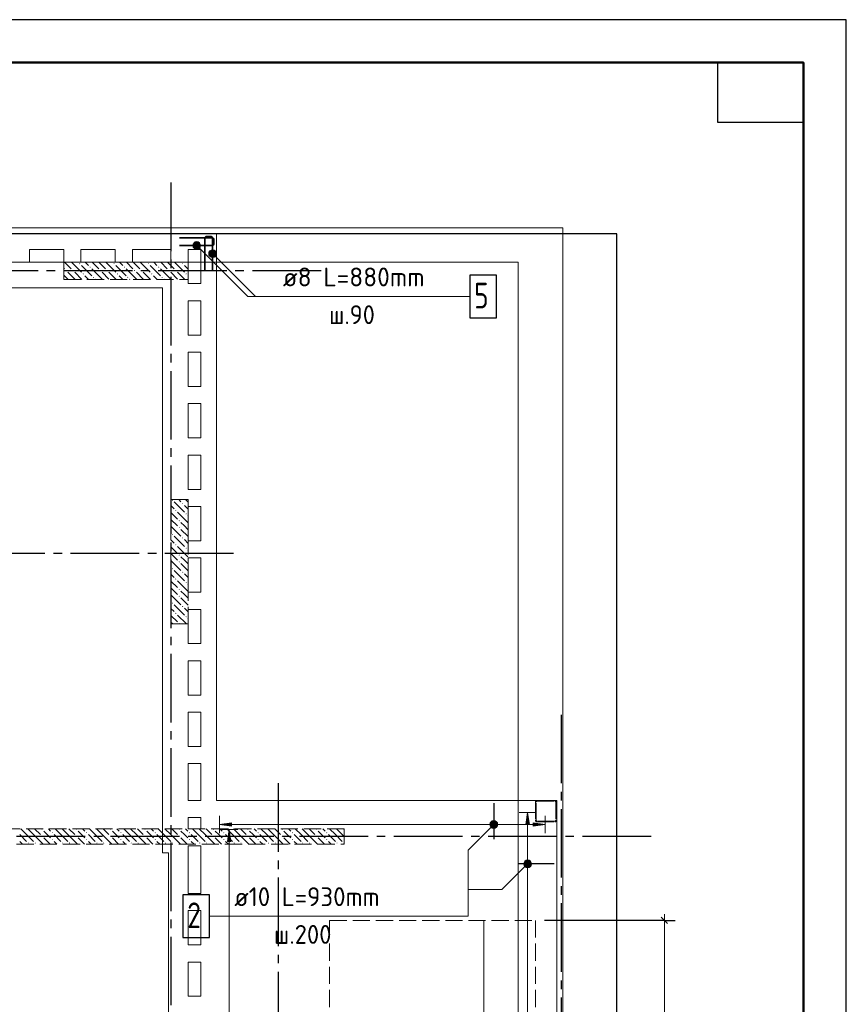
# Model space of a CAD drawing. Header units: millimetres. Extents: x 0 to 32559, y 0 to 42000.
# Tile 13 of 13: x 20060 to 29700, y 30511 to 42000. Entities that reach past the tile are written whole.
import ezdxf

# ---------------------------------------------------------------- set-up
doc = ezdxf.new("R2010")
doc.units = ezdxf.units.MM
doc.linetypes.add('______2', pattern=[270, 200, -70])
doc.linetypes.add('______5', pattern=[1100, 800, -100, 100, -100])
for name, color, linetype, lineweight in [('Standard', 7, 'Continuous', 25), ('ДОП Низ по Х', 7, 'Continuous', 25), ('ЖБ Пилон', 180, 'Continuous', 25), ('Обрамление П-обр. равн.', 7, 'Continuous', 25), ('Оси', 40, '______5', 18), ('Позиционная метка линия выноска', 7, 'Continuous', 13), ('Позиционная метка номер позиции', 7, 'Continuous', 13), ('Примечания', 7, 'Continuous', 25)]:
    doc.layers.add(name, color=color, linetype=linetype, lineweight=lineweight)
doc.layers.add('ЖБ Перекрытие верхний уровень', color=7, linetype='Continuous', lineweight=25, true_color=0xe0e0ff)
doc.layers.add('ЖБ Стена верхний уровень', color=7, linetype='Continuous', lineweight=25, true_color=0x006e00)
doc.styles.add('ISOCPEUR', font='txt')

msp = doc.modelspace()

# ---------------------------------------------------------------- hatches: boundary and pattern name
at = {"layer": 'ЖБ Пилон', "linetype": 'Continuous', "lineweight": 18, "transparency": 33554687}
for points in [[(20594, 39073), (20601, 39080), (20607, 39073), (20601, 39067)], [(20674, 39073), (20681, 39080), (20687, 39073), (20681, 39067)], [(20754, 39153), (20761, 39160), (20767, 39153), (20761, 39147)], [(20874, 39113), (20881, 39120), (20887, 39113), (20881, 39107)], [(20994, 39073), (21001, 39080), (21007, 39073), (21001, 39067)], [(21074, 39073), (21081, 39080), (21087, 39073), (21081, 39067)], [(21154, 39153), (21161, 39160), (21167, 39153), (21161, 39147)], [(21274, 39113), (21281, 39120), (21287, 39113), (21281, 39107)], [(21394, 39073), (21401, 39080), (21407, 39073), (21401, 39067)], [(21474, 39073), (21481, 39080), (21487, 39073), (21481, 39067)], [(21554, 39153), (21561, 39160), (21567, 39153), (21561, 39147)], [(21674, 39113), (21681, 39120), (21687, 39113), (21681, 39107)], [(21794, 39073), (21801, 39080), (21807, 39073), (21801, 39067)], [(21874, 39073), (21881, 39080), (21887, 39073), (21881, 39067)], [(21954, 39153), (21961, 39160), (21967, 39153), (21961, 39147)], [(20794, 39033), (20801, 39040), (20807, 39033), (20801, 39027)], [(20914, 38993), (20921, 39000), (20927, 38993), (20921, 38987)], [(21194, 39033), (21201, 39040), (21207, 39033), (21201, 39027)], [(21314, 38993), (21321, 39000), (21327, 38993), (21321, 38987)], [(21594, 39033), (21601, 39040), (21607, 39033), (21601, 39027)], [(21714, 38993), (21721, 39000), (21727, 38993), (21721, 38987)], [(21994, 39033), (22001, 39040), (22007, 39033), (22001, 39027)], [(21834, 36393), (21841, 36400), (21847, 36393), (21841, 36387)], [(21954, 36353), (21961, 36360), (21967, 36353), (21961, 36347)], [(21874, 36273), (21881, 36280), (21887, 36273), (21881, 36267)], [(21994, 36233), (22001, 36240), (22007, 36233), (22001, 36227)], [(21914, 36153), (21921, 36160), (21927, 36153), (21921, 36147)], [(21914, 36073), (21921, 36080), (21927, 36073), (21921, 36067)], [(21834, 35993), (21841, 36000), (21847, 35993), (21841, 35987)], [(21954, 35953), (21961, 35960), (21967, 35953), (21961, 35947)], [(21874, 35873), (21881, 35880), (21887, 35873), (21881, 35867)], [(21914, 35753), (21921, 35760), (21927, 35753), (21921, 35747)], [(21994, 35833), (22001, 35840), (22007, 35833), (22001, 35827)], [(21914, 35673), (21921, 35680), (21927, 35673), (21921, 35667)], [(21834, 35593), (21841, 35600), (21847, 35593), (21841, 35587)], [(21954, 35553), (21961, 35560), (21967, 35553), (21961, 35547)], [(21874, 35473), (21881, 35480), (21887, 35473), (21881, 35467)], [(21994, 35433), (22001, 35440), (22007, 35433), (22001, 35427)], [(21914, 35353), (21921, 35360), (21927, 35353), (21921, 35347)], [(21914, 35273), (21921, 35280), (21927, 35273), (21921, 35267)], [(21834, 35193), (21841, 35200), (21847, 35193), (21841, 35187)], [(21954, 35153), (21961, 35160), (21967, 35153), (21961, 35147)], [(21874, 35073), (21881, 35080), (21887, 35073), (21881, 35067)], [(21914, 34953), (21921, 34960), (21927, 34953), (21924, 34950), (21918, 34950)], [(21994, 35033), (22001, 35040), (22007, 35033), (22001, 35027)]]:
    msp.add_hatch(color=7, dxfattribs=at).paths.add_polyline_path(points, flags=16)
at = {"layer": 'ЖБ Стена верхний уровень', "linetype": 'Continuous', "lineweight": 18, "transparency": 33554687}
for points in [[(26314, 32873), (26321, 32880), (26322, 32879), (26323, 32877), (26324, 32873), (26324, 32870), (26324, 32870), (26321, 32867)], [(26074, 32713), (26081, 32720), (26084, 32717), (26084, 32710), (26081, 32707)], [(20314, 32553), (20321, 32560), (20327, 32553), (20321, 32547)], [(20434, 32513), (20441, 32520), (20447, 32513), (20441, 32507)], [(20714, 32553), (20721, 32560), (20727, 32553), (20721, 32547)], [(20834, 32513), (20841, 32520), (20847, 32513), (20841, 32507)], [(21114, 32553), (21121, 32560), (21127, 32553), (21121, 32547)], [(21234, 32513), (21241, 32520), (21247, 32513), (21241, 32507)], [(21514, 32553), (21521, 32560), (21527, 32553), (21521, 32547)], [(21634, 32513), (21641, 32520), (21647, 32513), (21641, 32507)], [(21914, 32553), (21921, 32560), (21927, 32553), (21921, 32547)], [(22034, 32513), (22041, 32520), (22047, 32513), (22041, 32507)], [(22314, 32553), (22321, 32560), (22327, 32553), (22321, 32547)], [(22434, 32513), (22441, 32520), (22447, 32513), (22441, 32507)], [(22714, 32553), (22721, 32560), (22727, 32553), (22721, 32547)], [(22834, 32513), (22841, 32520), (22847, 32513), (22841, 32507)], [(23114, 32553), (23121, 32560), (23127, 32553), (23121, 32547)], [(23234, 32513), (23241, 32520), (23247, 32513), (23241, 32507)], [(23514, 32553), (23521, 32560), (23527, 32553), (23521, 32547)], [(23634, 32513), (23641, 32520), (23647, 32513), (23641, 32507)], [(20154, 32393), (20161, 32400), (20167, 32393), (20161, 32387)], [(20234, 32393), (20241, 32400), (20247, 32393), (20241, 32387)], [(20314, 32473), (20321, 32480), (20327, 32473), (20321, 32467)], [(20434, 32433), (20441, 32440), (20447, 32433), (20441, 32427)], [(20554, 32393), (20561, 32400), (20567, 32393), (20561, 32387)], [(20634, 32393), (20641, 32400), (20647, 32393), (20641, 32387)], [(20714, 32473), (20721, 32480), (20727, 32473), (20721, 32467)], [(20834, 32433), (20841, 32440), (20847, 32433), (20841, 32427)], [(20954, 32393), (20961, 32400), (20967, 32393), (20961, 32387)], [(21034, 32393), (21041, 32400), (21047, 32393), (21041, 32387)], [(21114, 32473), (21121, 32480), (21127, 32473), (21121, 32467)], [(21234, 32433), (21241, 32440), (21247, 32433), (21241, 32427)], [(21354, 32393), (21361, 32400), (21367, 32393), (21361, 32387)], [(21434, 32393), (21441, 32400), (21447, 32393), (21441, 32387)], [(21514, 32473), (21521, 32480), (21527, 32473), (21521, 32467)], [(21634, 32433), (21641, 32440), (21647, 32433), (21641, 32427)], [(21754, 32393), (21761, 32400), (21767, 32393), (21761, 32387)], [(21834, 32393), (21841, 32400), (21847, 32393), (21841, 32387)], [(21914, 32473), (21921, 32480), (21927, 32473), (21921, 32467)], [(22034, 32433), (22041, 32440), (22047, 32433), (22041, 32427)], [(22154, 32393), (22161, 32400), (22167, 32393), (22161, 32387)], [(22234, 32393), (22241, 32400), (22247, 32393), (22241, 32387)], [(22314, 32473), (22321, 32480), (22327, 32473), (22321, 32467)], [(22434, 32433), (22441, 32440), (22447, 32433), (22441, 32427)], [(22554, 32393), (22561, 32400), (22567, 32393), (22561, 32387)], [(22634, 32393), (22641, 32400), (22647, 32393), (22641, 32387)], [(22714, 32473), (22721, 32480), (22727, 32473), (22721, 32467)], [(22834, 32433), (22841, 32440), (22847, 32433), (22841, 32427)], [(22954, 32393), (22961, 32400), (22967, 32393), (22961, 32387)], [(23034, 32393), (23041, 32400), (23047, 32393), (23041, 32387)], [(23114, 32473), (23121, 32480), (23127, 32473), (23121, 32467)], [(23234, 32433), (23241, 32440), (23247, 32433), (23241, 32427)], [(23354, 32393), (23361, 32400), (23367, 32393), (23361, 32387)], [(23434, 32393), (23441, 32400), (23447, 32393), (23441, 32387)], [(23514, 32473), (23521, 32480), (23527, 32473), (23521, 32467)], [(23634, 32433), (23641, 32440), (23647, 32433), (23641, 32427)], [(23754, 32393), (23761, 32400), (23767, 32393), (23761, 32387)], [(23834, 32393), (23841, 32400), (23844, 32397), (23844, 32390), (23841, 32387)]]:
    msp.add_hatch(color=7, dxfattribs=at).paths.add_polyline_path(points, flags=16)
at = {"layer": 'Обрамление П-обр. равн.', "linetype": 'Continuous', "lineweight": 13, "transparency": 33554687}
for points in [[(26004, 32610), (25984, 32750), (25964, 32610)], [(25557, 32591), (25557, 32629), (25552, 32610)], [(25557, 32629), (25570, 32578), (25570, 32642)], [(25557, 32629), (25557, 32591), (25570, 32578)], [(25570, 32642), (25589, 32572), (25589, 32648)], [(25570, 32642), (25570, 32578), (25589, 32572)], [(25589, 32648), (25589, 32572), (25608, 32578)], [(25589, 32648), (25608, 32578), (25608, 32642)], [(25608, 32642), (25608, 32578), (25621, 32591)], [(25608, 32642), (25621, 32591), (25621, 32629)], [(25621, 32629), (25621, 32591), (25626, 32610)], [(26049, 32590), (26189, 32610), (26049, 32630)], [(22524, 32410), (22504, 32550), (22484, 32410)], [(25939, 32150), (26029, 32150), (26023, 32172)], [(25939, 32150), (26023, 32172), (25945, 32172)], [(25945, 32172), (26023, 32172), (26006, 32189)], [(25945, 32172), (26006, 32189), (25961, 32189)], [(25961, 32189), (26006, 32189), (25984, 32195)], [(25945, 32128), (26029, 32150), (25939, 32150)], [(25945, 32128), (26023, 32128), (26029, 32150)], [(25961, 32111), (26023, 32128), (25945, 32128)], [(25961, 32111), (26006, 32111), (26023, 32128)], [(26006, 32111), (25961, 32111), (25984, 32105)]]:
    msp.add_hatch(color=7, dxfattribs=at).paths.add_polyline_path(points)
msp.add_hatch(color=7, dxfattribs=at).paths.add_polyline_path([(22529, 32590), (22389, 32610), (22529, 32630)], flags=16)
at = {"layer": 'Позиционная метка номер позиции', "linetype": 'Continuous', "lineweight": 13, "transparency": 33554687}
for points in [[(22082, 39376), (22114, 39408), (22093, 39397)], [(22114, 39408), (22082, 39376), (22082, 39354)], [(22114, 39408), (22082, 39354), (22136, 39408)], [(22136, 39408), (22082, 39354), (22093, 39333)], [(22136, 39408), (22093, 39333), (22157, 39397)], [(22157, 39397), (22093, 39333), (22114, 39322)], [(22157, 39397), (22114, 39322), (22168, 39376)], [(22168, 39376), (22114, 39322), (22136, 39322)], [(22168, 39376), (22136, 39322), (22168, 39354)], [(22168, 39354), (22136, 39322), (22157, 39333)], [(22266, 39282), (22298, 39314), (22277, 39303)], [(22298, 39314), (22266, 39282), (22266, 39260)], [(22298, 39314), (22266, 39260), (22320, 39314)], [(22320, 39314), (22266, 39260), (22277, 39239)], [(22320, 39314), (22277, 39239), (22341, 39303)], [(22341, 39303), (22277, 39239), (22298, 39228)], [(22341, 39303), (22298, 39228), (22352, 39282)], [(22352, 39282), (22298, 39228), (22320, 39228)], [(22352, 39282), (22320, 39228), (22352, 39260)], [(22352, 39260), (22320, 39228), (22341, 39239)], [(25621, 32578), (25557, 32642), (25546, 32621)], [(25632, 32599), (25578, 32653), (25557, 32642)], [(25632, 32599), (25557, 32642), (25621, 32578)], [(25632, 32621), (25600, 32653), (25578, 32653)], [(25632, 32621), (25578, 32653), (25632, 32599)], [(25600, 32653), (25632, 32621), (25621, 32642)], [(25621, 32578), (25546, 32621), (25600, 32567)], [(25600, 32567), (25546, 32621), (25546, 32599)], [(25600, 32567), (25546, 32599), (25578, 32567)], [(25578, 32567), (25546, 32599), (25557, 32578)], [(26016, 32118), (25952, 32182), (25941, 32161)], [(26027, 32139), (25973, 32193), (25952, 32182)], [(26027, 32139), (25952, 32182), (26016, 32118)], [(26027, 32161), (25995, 32193), (25973, 32193)], [(26027, 32161), (25973, 32193), (26027, 32139)], [(25995, 32193), (26027, 32161), (26016, 32182)], [(26016, 32118), (25941, 32161), (25995, 32107)], [(25995, 32107), (25941, 32161), (25941, 32139)], [(25995, 32107), (25941, 32139), (25973, 32107)], [(25973, 32107), (25941, 32139), (25952, 32118)]]:
    msp.add_hatch(color=7, dxfattribs=at).paths.add_polyline_path(points)

# ---------------------------------------------------------------- linework, layer by layer
at = {"layer": 'Standard', "color": 251, "linetype": 'Continuous', "lineweight": -3, "true_color": 0x656565, "transparency": 33554687}
for q in [(26180, 31490), (27454, 31490), (27704, 31490)]:
    msp.add_line((27579, 31490), q, dxfattribs=at)
at = {"layer": 'Standard', "color": 7, "linetype": 'Continuous', "lineweight": 25, "transparency": 33554687}
msp.add_line((27541, 31528), (27616, 31453), dxfattribs=at)
at = {"layer": 'Standard', "color": 7, "linetype": 'Continuous', "lineweight": 13, "transparency": 33554687}
msp.add_line((27579, 31490), (27579, 31565), dxfattribs=at)
msp.add_lwpolyline([(0, 0), (29700, 0), (29700, 42000), (0, 42000), (0, 0)], close=True, dxfattribs=at)
for points in [[(29700, 42000), (0, 42000), (0, 0), (29700, 0), (29700, 42000)], [(29700, 42000), (0, 42000), (0, 0), (29700, 0), (29700, 42000)], [(7674, 17930), (25874, 17930), (25874, 39170), (7674, 39170), (7674, 17930)], [(27579, 31490), (27579, 29879), (27579, 29879), (27579, 29558), (27579, 29558), (27579, 28590)]]:
    msp.add_lwpolyline(points, dxfattribs=at)
at = {"layer": 'Standard', "color": 7, "linetype": 'Continuous', "lineweight": 25, "transparency": 33554687}
for points in [[(29700, 42000), (0, 42000), (0, 0), (29700, 0), (29700, 42000)], [(7394, 17930), (27024, 17930), (27024, 39500), (7394, 39500), (7394, 17930)]]:
    msp.add_lwpolyline(points, dxfattribs=at)
at = {"layer": 'Standard', "color": 7, "linetype": 'Continuous', "lineweight": 50, "transparency": 33554687}
msp.add_lwpolyline([(2000, 41500), (29200, 41500), (29200, 500), (2000, 500), (2000, 41500)], close=True, dxfattribs=at)
at = {"layer": 'Standard', "color": 7, "linetype": 'Continuous', "lineweight": 25, "transparency": 33554687}
msp.add_lwpolyline([(29200, 41500), (29200, 40800), (28200, 40800), (28200, 41500), (29200, 41500)], close=True, dxfattribs=at)
at = {"layer": 'Standard', "color": 254, "linetype": 'Continuous', "lineweight": 18, "true_color": 0xc4c4ff, "transparency": 33554687}
msp.add_lwpolyline([(7319, 17859), (26394, 17859), (26394, 39571), (7319, 39571), (7319, 17859)], dxfattribs=at)
at = {"layer": 'ДОП Низ по Х', "color": 7, "linetype": 'Continuous', "lineweight": 18, "transparency": 33554687}
msp.add_line((25474, 31485), (25474, 28595), dxfattribs=at)
at = {"layer": 'ЖБ Перекрытие верхний уровень', "color": 7, "linetype": 'Continuous', "lineweight": 18, "transparency": 33554687}
for p, q in [((22354, 39500), (7394, 39500)), ((22354, 32890), (22354, 39500)), ((20174, 39320), (20574, 39320)), ((20174, 39170), (20174, 39320)), ((20574, 39320), (20574, 39170)), ((20774, 39320), (21174, 39320)), ((20774, 39170), (20774, 39320)), ((21174, 39320), (21174, 39170)), ((21374, 39170), (21374, 39320)), ((21374, 39320), (21824, 39320)), ((21824, 39320), (21824, 39170)), ((22024, 38920), (22024, 39320)), ((22024, 39320), (22174, 39320)), ((22174, 39320), (22174, 38920)), ((20574, 39170), (20174, 39170)), ((21174, 39170), (20774, 39170)), ((21824, 39170), (21374, 39170)), ((22174, 38920), (22024, 38920)), ((22024, 38320), (22024, 38720)), ((22024, 38720), (22174, 38720)), ((22174, 38720), (22174, 38320)), ((22174, 38320), (22024, 38320)), ((22024, 38120), (22174, 38120)), ((22024, 37720), (22024, 38120)), ((22174, 38120), (22174, 37720)), ((22174, 37720), (22024, 37720)), ((22024, 37120), (22024, 37520)), ((22024, 37520), (22174, 37520)), ((22174, 37520), (22174, 37120)), ((22174, 37120), (22024, 37120)), ((22024, 36520), (22024, 36920)), ((22024, 36920), (22174, 36920)), ((22174, 36920), (22174, 36520)), ((22174, 36520), (22024, 36520)), ((22024, 35920), (22024, 36320)), ((22024, 36320), (22174, 36320)), ((22174, 36320), (22174, 35920)), ((22174, 35920), (22024, 35920)), ((22024, 35320), (22024, 35720)), ((22024, 35720), (22174, 35720)), ((22174, 35720), (22174, 35320)), ((22174, 35320), (22024, 35320)), ((22024, 34720), (22024, 35120)), ((22024, 35120), (22174, 35120)), ((22174, 35120), (22174, 34720)), ((22174, 34720), (22024, 34720)), ((22024, 34120), (22024, 34520)), ((22024, 34520), (22174, 34520)), ((22174, 34520), (22174, 34120)), ((22174, 34120), (22024, 34120)), ((22024, 33520), (22024, 33920)), ((22024, 33920), (22174, 33920)), ((22174, 33920), (22174, 33520)), ((22174, 33520), (22024, 33520)), ((22024, 33320), (22174, 33320)), ((22024, 32890), (22024, 33320)), ((22174, 33320), (22174, 32890)), ((22174, 32890), (22024, 32890)), ((26324, 32890), (22354, 32890)), ((26324, 24210), (26324, 32890)), ((22024, 32690), (22174, 32690)), ((22024, 32560), (22024, 32690)), ((22174, 32690), (22174, 32560)), ((22174, 32560), (22024, 32560)), ((22024, 32360), (22174, 32360)), ((22024, 31805), (22024, 32360)), ((22174, 32360), (22174, 31805)), ((22174, 31805), (22024, 31805)), ((22024, 31205), (22024, 31605)), ((22024, 31605), (22174, 31605)), ((22174, 31605), (22174, 31205)), ((22174, 31205), (22024, 31205)), ((22024, 30605), (22024, 31005)), ((22024, 31005), (22174, 31005)), ((22174, 31005), (22174, 30605)), ((22174, 30605), (22024, 30605))]:
    msp.add_line(p, q, dxfattribs=at)
at = {"layer": 'ЖБ Пилон', "color": 253, "linetype": '______2', "lineweight": 13, "true_color": 0xa0a0a0, "transparency": 33554687}
for p, q in [((22024, 39170), (20574, 39170)), ((20574, 39170), (20574, 38970)), ((22024, 38970), (22024, 39170)), ((20574, 38970), (22024, 38970)), ((22024, 36400), (21824, 36400)), ((21824, 36400), (21824, 34950)), ((22024, 34950), (22024, 36400)), ((21824, 34950), (22024, 34950))]:
    msp.add_line(p, q, dxfattribs=at)
at = {"layer": 'ЖБ Пилон', "color": 9, "linetype": 'Continuous', "lineweight": 18, "true_color": 0xc7c7c7, "transparency": 33554687}
for p, q in [((20574, 39100), (20581, 39093)), ((20621, 39133), (20584, 39170)), ((20661, 39093), (20621, 39133)), ((20664, 39170), (20781, 39053)), ((20781, 39133), (20901, 39013)), ((20824, 39170), (20861, 39133)), ((21021, 38973), (20901, 39093)), ((20904, 39170), (20981, 39093)), ((21021, 39133), (20984, 39170)), ((21061, 39093), (21021, 39133)), ((21064, 39170), (21181, 39053)), ((21181, 39133), (21301, 39013)), ((21224, 39170), (21261, 39133)), ((21421, 38973), (21301, 39093)), ((21304, 39170), (21381, 39093)), ((21421, 39133), (21384, 39170)), ((21461, 39093), (21421, 39133)), ((21464, 39170), (21581, 39053)), ((21581, 39133), (21701, 39013)), ((21624, 39170), (21661, 39133)), ((21821, 38973), (21701, 39093)), ((21704, 39170), (21781, 39093)), ((21821, 39133), (21784, 39170)), ((21861, 39093), (21821, 39133)), ((21864, 39170), (21981, 39053)), ((21981, 39133), (22024, 39090)), ((20621, 38973), (20574, 39020)), ((20621, 39053), (20701, 38973)), ((20621, 38973), (20624, 38970)), ((20701, 39053), (20784, 38970)), ((20864, 38970), (20821, 39013)), ((20941, 38973), (20944, 38970)), ((21021, 39053), (21101, 38973)), ((21021, 38973), (21024, 38970)), ((21101, 39053), (21184, 38970)), ((21264, 38970), (21221, 39013)), ((21341, 38973), (21344, 38970)), ((21421, 39053), (21501, 38973)), ((21421, 38973), (21424, 38970)), ((21501, 39053), (21584, 38970)), ((21664, 38970), (21621, 39013)), ((21741, 38973), (21744, 38970)), ((21821, 39053), (21901, 38973)), ((21821, 38973), (21824, 38970)), ((21901, 39053), (21984, 38970)), ((22024, 39010), (22021, 39013)), ((21861, 36293), (21824, 36330)), ((21861, 36373), (21981, 36253)), ((21914, 36400), (21941, 36373)), ((21981, 36333), (22024, 36290)), ((21994, 36400), (22024, 36370)), ((21824, 36250), (21901, 36173)), ((21901, 36253), (22021, 36133)), ((22024, 36210), (22021, 36213)), ((21824, 36170), (21901, 36093)), ((21824, 36090), (21941, 35973)), ((21981, 36093), (21941, 36133)), ((22021, 36053), (21981, 36093)), ((21861, 35973), (21981, 35853)), ((21941, 36053), (22024, 35970)), ((21861, 35893), (21824, 35930)), ((21824, 35850), (21901, 35773)), ((21901, 35853), (22021, 35733)), ((21981, 35933), (22024, 35890)), ((21824, 35770), (21901, 35693)), ((21981, 35693), (21941, 35733)), ((22024, 35810), (22021, 35813)), ((21824, 35690), (21941, 35573)), ((21941, 35653), (22024, 35570)), ((22021, 35653), (21981, 35693)), ((21861, 35493), (21824, 35530)), ((21861, 35573), (21981, 35453)), ((21981, 35533), (22024, 35490)), ((21824, 35450), (21901, 35373)), ((21901, 35453), (22021, 35333)), ((22024, 35410), (22021, 35413)), ((21824, 35370), (21901, 35293)), ((21824, 35290), (21941, 35173)), ((21981, 35293), (21941, 35333)), ((22021, 35253), (21981, 35293)), ((21861, 35173), (21981, 35053)), ((21941, 35253), (22024, 35170)), ((21861, 35093), (21824, 35130)), ((21824, 35050), (21901, 34973)), ((21901, 35053), (22004, 34950)), ((21981, 35133), (22024, 35090)), ((21824, 34970), (21844, 34950)), ((22024, 35010), (22021, 35013))]:
    msp.add_line(p, q, dxfattribs=at)
at = {"layer": 'ЖБ Стена верхний уровень', "color": 251, "linetype": '______2', "lineweight": 13, "true_color": 0x656565, "transparency": 33554687}
for p, q in [((26075, 32877), (26074, 32873)), ((26074, 32873), (26074, 32870)), ((26074, 32870), (26074, 32660)), ((26077, 32880), (26075, 32877)), ((26079, 32883), (26077, 32880)), ((26081, 32885), (26079, 32883)), ((26084, 32887), (26081, 32885)), ((26087, 32889), (26084, 32887)), ((26084, 32872), (26085, 32873)), ((26084, 32870), (26084, 32872)), ((26084, 32660), (26084, 32870)), ((26085, 32875), (26086, 32876)), ((26085, 32873), (26085, 32875)), ((26086, 32876), (26088, 32878)), ((26091, 32890), (26087, 32889)), ((26088, 32878), (26089, 32879)), ((26089, 32879), (26091, 32879)), ((26094, 32890), (26091, 32890)), ((26091, 32879), (26092, 32880)), ((26092, 32880), (26094, 32880)), ((26304, 32890), (26094, 32890)), ((26094, 32880), (26304, 32880)), ((26307, 32890), (26304, 32890)), ((26304, 32880), (26306, 32880)), ((26306, 32880), (26307, 32879)), ((26311, 32889), (26307, 32890)), ((26307, 32879), (26309, 32879)), ((26309, 32879), (26310, 32878)), ((26310, 32878), (26312, 32876)), ((26314, 32887), (26311, 32889)), ((26312, 32876), (26313, 32875)), ((26313, 32875), (26313, 32873)), ((26313, 32873), (26314, 32872)), ((26317, 32885), (26314, 32887)), ((26314, 32872), (26314, 32870)), ((26314, 32870), (26314, 32660)), ((26319, 32883), (26317, 32885)), ((26321, 32880), (26319, 32883)), ((26323, 32877), (26321, 32880)), ((26324, 32873), (26323, 32877)), ((26324, 32870), (26324, 32873)), ((26324, 32660), (26324, 32870)), ((26074, 32660), (26074, 32657)), ((26074, 32657), (26075, 32653)), ((26075, 32653), (26077, 32650)), ((26077, 32650), (26079, 32647)), ((26079, 32647), (26081, 32645)), ((26081, 32645), (26084, 32643)), ((26084, 32658), (26084, 32660)), ((26085, 32657), (26084, 32658)), ((26084, 32643), (26087, 32641)), ((26085, 32655), (26085, 32657)), ((26086, 32654), (26085, 32655)), ((26088, 32652), (26086, 32654)), ((26087, 32641), (26091, 32640)), ((26089, 32651), (26088, 32652)), ((26091, 32651), (26089, 32651)), ((26092, 32650), (26091, 32651)), ((26091, 32640), (26094, 32640)), ((26094, 32650), (26092, 32650)), ((26304, 32650), (26094, 32650)), ((26094, 32640), (26304, 32640)), ((26306, 32650), (26304, 32650)), ((26304, 32640), (26307, 32640)), ((26307, 32651), (26306, 32650)), ((26309, 32651), (26307, 32651)), ((26307, 32640), (26311, 32641)), ((26310, 32652), (26309, 32651)), ((26312, 32654), (26310, 32652)), ((26311, 32641), (26314, 32643)), ((26313, 32655), (26312, 32654)), ((26314, 32658), (26313, 32657)), ((26313, 32657), (26313, 32655)), ((26314, 32660), (26314, 32658)), ((26314, 32643), (26317, 32645)), ((26317, 32645), (26319, 32647)), ((26319, 32647), (26321, 32650)), ((26321, 32650), (26323, 32653)), ((26323, 32653), (26324, 32657)), ((26324, 32657), (26324, 32660)), ((23844, 32560), (16244, 32560)), ((23844, 32380), (23844, 32560)), ((16244, 32380), (23844, 32380))]:
    msp.add_line(p, q, dxfattribs=at)
at = {"layer": 'ЖБ Стена верхний уровень', "color": 9, "linetype": 'Continuous', "lineweight": 18, "true_color": 0xc7c7c7, "transparency": 33554687}
for p, q in [((26076, 32878), (26084, 32870)), ((26144, 32890), (26154, 32880)), ((26224, 32890), (26234, 32880)), ((26074, 32800), (26084, 32790)), ((26314, 32800), (26324, 32790)), ((26154, 32640), (26144, 32650)), ((26224, 32650), (26234, 32640)), ((26304, 32650), (26312, 32642)), ((26314, 32720), (26324, 32710)), ((20141, 32493), (20074, 32560)), ((20154, 32560), (20221, 32493)), ((20234, 32560), (20301, 32493)), ((20381, 32493), (20341, 32533)), ((20394, 32560), (20421, 32533)), ((20541, 32493), (20474, 32560)), ((20554, 32560), (20621, 32493)), ((20634, 32560), (20701, 32493)), ((20781, 32493), (20741, 32533)), ((20794, 32560), (20821, 32533)), ((20941, 32493), (20874, 32560)), ((20954, 32560), (21021, 32493)), ((21034, 32560), (21101, 32493)), ((21181, 32493), (21141, 32533)), ((21194, 32560), (21221, 32533)), ((21341, 32493), (21274, 32560)), ((21354, 32560), (21421, 32493)), ((21434, 32560), (21501, 32493)), ((21581, 32493), (21541, 32533)), ((21594, 32560), (21621, 32533)), ((21741, 32493), (21674, 32560)), ((21754, 32560), (21821, 32493)), ((21834, 32560), (21901, 32493)), ((21981, 32493), (21941, 32533)), ((21994, 32560), (22021, 32533)), ((22141, 32493), (22074, 32560)), ((22154, 32560), (22221, 32493)), ((22234, 32560), (22301, 32493)), ((22381, 32493), (22341, 32533)), ((22394, 32560), (22421, 32533)), ((22541, 32493), (22474, 32560)), ((22554, 32560), (22621, 32493)), ((22634, 32560), (22701, 32493)), ((22781, 32493), (22741, 32533)), ((22794, 32560), (22821, 32533)), ((22941, 32493), (22874, 32560)), ((22954, 32560), (23021, 32493)), ((23034, 32560), (23101, 32493)), ((23181, 32493), (23141, 32533)), ((23194, 32560), (23221, 32533)), ((23341, 32493), (23274, 32560)), ((23354, 32560), (23421, 32493)), ((23434, 32560), (23501, 32493)), ((23581, 32493), (23541, 32533)), ((23594, 32560), (23621, 32533)), ((23741, 32493), (23674, 32560)), ((23754, 32560), (23821, 32493)), ((23834, 32560), (23844, 32550)), ((20061, 32493), (20141, 32413)), ((20061, 32413), (20094, 32380)), ((20141, 32493), (20221, 32413)), ((20221, 32493), (20334, 32380)), ((20341, 32453), (20414, 32380)), ((20421, 32453), (20381, 32493)), ((20461, 32493), (20541, 32413)), ((20461, 32413), (20494, 32380)), ((20541, 32493), (20621, 32413)), ((20621, 32493), (20734, 32380)), ((20741, 32453), (20814, 32380)), ((20821, 32453), (20781, 32493)), ((20861, 32493), (20941, 32413)), ((20861, 32413), (20894, 32380)), ((20941, 32493), (21021, 32413)), ((21021, 32493), (21134, 32380)), ((21141, 32453), (21214, 32380)), ((21221, 32453), (21181, 32493)), ((21261, 32493), (21341, 32413)), ((21261, 32413), (21294, 32380)), ((21341, 32493), (21421, 32413)), ((21421, 32493), (21534, 32380)), ((21541, 32453), (21614, 32380)), ((21621, 32453), (21581, 32493)), ((21661, 32493), (21741, 32413)), ((21661, 32413), (21694, 32380)), ((21741, 32493), (21821, 32413)), ((21821, 32493), (21934, 32380)), ((21941, 32453), (22014, 32380)), ((22021, 32453), (21981, 32493)), ((22061, 32493), (22141, 32413)), ((22061, 32413), (22094, 32380)), ((22141, 32493), (22221, 32413)), ((22221, 32493), (22334, 32380)), ((22341, 32453), (22414, 32380)), ((22421, 32453), (22381, 32493)), ((22461, 32493), (22541, 32413)), ((22461, 32413), (22494, 32380)), ((22541, 32493), (22621, 32413)), ((22621, 32493), (22734, 32380)), ((22741, 32453), (22814, 32380)), ((22821, 32453), (22781, 32493)), ((22861, 32493), (22941, 32413)), ((22861, 32413), (22894, 32380)), ((22941, 32493), (23021, 32413)), ((23021, 32493), (23134, 32380)), ((23141, 32453), (23214, 32380)), ((23221, 32453), (23181, 32493)), ((23261, 32493), (23341, 32413)), ((23261, 32413), (23294, 32380)), ((23341, 32493), (23421, 32413)), ((23421, 32493), (23534, 32380)), ((23541, 32453), (23614, 32380)), ((23621, 32453), (23581, 32493)), ((23661, 32493), (23741, 32413)), ((23661, 32413), (23694, 32380)), ((23741, 32493), (23821, 32413)), ((23821, 32493), (23844, 32470))]:
    msp.add_line(p, q, dxfattribs=at)
at = {"layer": 'Обрамление П-обр. равн.', "color": 7, "linetype": 'Continuous', "lineweight": 25, "transparency": 33554687}
for p, q in [((25589, 32860), (25589, 32440)), ((26294, 32150), (25874, 32150))]:
    msp.add_line(p, q, dxfattribs=at)
at = {"layer": 'Обрамление П-обр. равн.', "color": 251, "linetype": 'Continuous', "lineweight": 13, "true_color": 0x494949, "transparency": 33554687}
for p, q in [((25984, 32750), (25884, 32750)), ((25984, 32750), (25964, 32610)), ((26004, 32610), (25984, 32750)), ((25984, 32750), (26084, 32750)), ((25984, 32750), (25984, 32750)), ((22389, 32610), (22389, 32710)), ((22389, 32610), (22529, 32630)), ((22529, 32630), (22529, 32590)), ((25589, 32648), (25589, 32648)), ((26189, 32610), (26049, 32630)), ((26049, 32630), (26049, 32590)), ((26189, 32610), (26189, 32710)), ((22529, 32590), (22389, 32610)), ((22389, 32610), (22389, 32510)), ((22389, 32610), (22389, 32610)), ((22504, 32550), (22404, 32550)), ((22504, 32550), (22484, 32410)), ((22524, 32410), (22504, 32550)), ((22504, 32550), (22604, 32550)), ((22504, 32550), (22504, 32550)), ((22529, 32610), (25559, 32610)), ((25589, 32572), (25589, 32572)), ((25619, 32610), (26049, 32610)), ((25964, 32610), (26004, 32610)), ((25984, 32180), (25984, 32610)), ((26049, 32590), (26189, 32610)), ((26189, 32610), (26189, 32510)), ((26189, 32610), (26189, 32610)), ((22484, 32410), (22524, 32410)), ((22504, 24980), (22504, 32410)), ((25939, 32150), (25939, 32150)), ((25984, 24490), (25984, 32120)), ((26029, 32150), (26029, 32150))]:
    msp.add_line(p, q, dxfattribs=at)
at = {"layer": 'Обрамление П-обр. равн.', "color": 7, "linetype": 'Continuous', "lineweight": 35, "transparency": 33554687}
for points in [[(21925, 39455), (22306, 39455), (22309, 39455), (22313, 39453), (22316, 39451), (22319, 39449), (22321, 39446), (22323, 39443), (22325, 39439), (22325, 39436), (22325, 39384), (22325, 39381), (22323, 39377), (22321, 39374), (22319, 39371), (22316, 39369), (22313, 39367), (22309, 39365), (22306, 39365), (21925, 39365)], [(22219, 39071), (22219, 39452), (22219, 39455), (22221, 39459), (22223, 39462), (22225, 39465), (22228, 39467), (22231, 39469), (22235, 39471), (22238, 39471), (22290, 39471), (22293, 39471), (22297, 39469), (22300, 39467), (22303, 39465), (22305, 39462), (22307, 39459), (22309, 39455), (22309, 39452), (22309, 39071)]]:
    msp.add_lwpolyline(points, dxfattribs=at)
at = {"layer": 'Обрамление П-обр. равн.', "color": 7, "linetype": 'Continuous', "lineweight": 25, "transparency": 33554687}
for points in [[(25309, 38521), (25619, 38521), (25619, 39021), (25309, 39021), (25309, 38521)], [(21964, 31290), (22274, 31290), (22274, 31790), (21964, 31790), (21964, 31290)]]:
    msp.add_lwpolyline(points, dxfattribs=at)
at = {"layer": 'Обрамление П-обр. равн.', "color": 251, "linetype": 'Continuous', "lineweight": 13, "true_color": 0x494949, "transparency": 33554687}
for centre, radius in [((25589, 32610), 37.5), ((25984, 32150), 45)]:
    msp.add_circle(centre, radius, dxfattribs=at)
at = {"layer": 'Оси', "color": 8, "linetype": '______5', "lineweight": -3, "transparency": 33554687}
for p, q in [((21824, 40100), (21824, 15930)), ((23574, 39070), (4600, 39070)), ((22554, 35770), (4600, 35770)), ((26374, 33890), (26374, 15930)), ((23074, 33090), (23074, 15930)), ((27424, 32470), (4600, 32470))]:
    msp.add_line(p, q, dxfattribs=at)
at = {"layer": 'Позиционная метка линия выноска', "color": 251, "linetype": 'Continuous', "lineweight": 13, "true_color": 0x494949, "transparency": 33554687}
msp.add_lwpolyline([(8974, 38870), (14464, 38870), (14464, 38510), (16084, 38510), (16084, 38870), (21724, 38870), (21724, 32280), (21794, 32280), (21794, 24820), (21724, 24820), (21724, 17980)], dxfattribs=at)
at = {"layer": 'Позиционная метка номер позиции', "color": 7, "linetype": 'Continuous', "lineweight": 13, "transparency": 33554687}
for p, q in [((22093, 39397), (22093, 39397)), ((22093, 39333), (22093, 39333)), ((22157, 39397), (22157, 39397)), ((22157, 39333), (22157, 39333)), ((22277, 39303), (22277, 39303)), ((22341, 39303), (22341, 39303)), ((22277, 39239), (22277, 39239)), ((22341, 39239), (22341, 39239)), ((25557, 32642), (25557, 32642)), ((25621, 32642), (25621, 32642)), ((25557, 32578), (25557, 32578)), ((25621, 32578), (25621, 32578)), ((25952, 32182), (25952, 32182)), ((26016, 32182), (26016, 32182)), ((25952, 32118), (25952, 32118)), ((26016, 32118), (26016, 32118))]:
    msp.add_line(p, q, dxfattribs=at)
for points in [[(22125, 39365), (22719, 38771), (25309, 38771)], [(22309, 39271), (22809, 38771), (25309, 38771)], [(25589, 32610), (25289, 32310), (25289, 31540), (22274, 31540)], [(25984, 32150), (25684, 31850), (25289, 31850), (25289, 31540), (22274, 31540)]]:
    msp.add_lwpolyline(points, dxfattribs=at)
for centre in [(22125, 39365), (22309, 39271), (25589, 32610), (25984, 32150)]:
    msp.add_circle(centre, 45, dxfattribs=at)
at = {"layer": 'Примечания', "color": 7, "linetype": '______2', "lineweight": 18, "transparency": 33554687}
for p, q in [((23674, 31490), (26074, 31490)), ((23674, 28590), (23674, 31490)), ((26074, 31490), (26074, 28590))]:
    msp.add_line(p, q, dxfattribs=at)

# ---------------------------------------------------------------- texts
at = {"layer": 'Обрамление П-обр. равн.', "color": 7, "linetype": 'Continuous', "lineweight": 13, "transparency": 33554687, "attachment_point": 7, "style": 'ISOCPEUR'}
for s, insert, char_height, width in [('\\W0.98;ø8 L=880mm ', (23129, 38888), 220, 1888.52), ('\\W0.78;5', (25359, 38631), 300, 326.42), ('\\W0.94;ш.90 ', (23668, 38448), 220, 807.15), ('\\W0.96;ø10 L=930mm ', (22562, 31657), 220, 1996.29), ('\\W0.78;2', (22014, 31400), 300, 326.41), ('\\W0.95;ш.200 ', (23024, 31217), 220, 962.12)]:
    msp.add_mtext(s, dxfattribs=dict(at, insert=insert, char_height=char_height, width=width))

doc.saveas('drawing.dxf')
